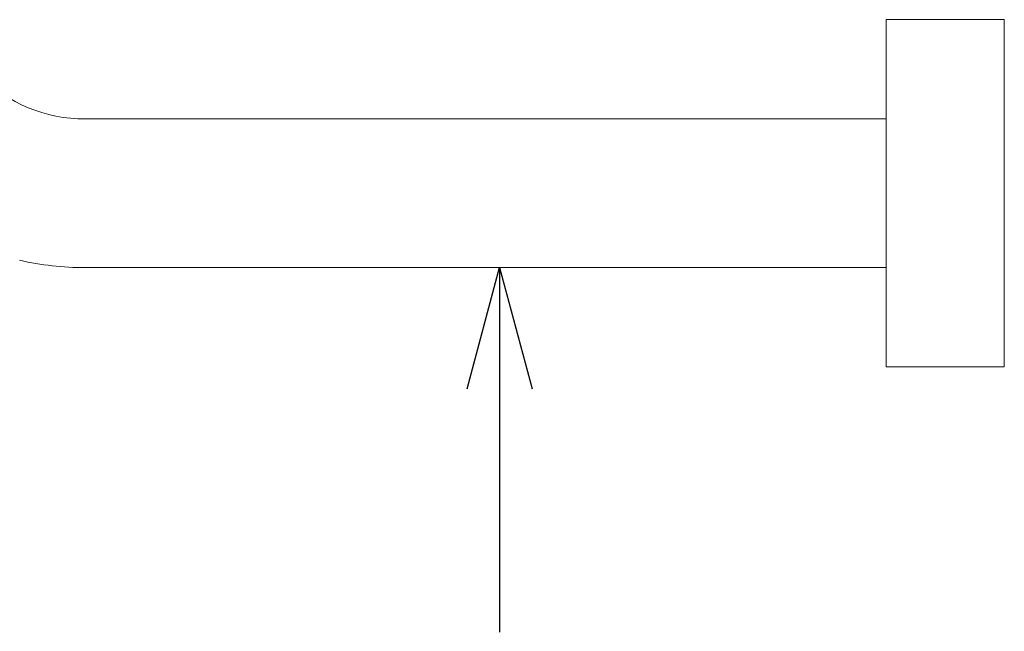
# Model space of a CAD drawing. Header units: metres. Extents: x -138 to 797, y -50 to 519.
# Tile 244 of 256: x 95 to 107, y 358 to 365. Entities that reach past the tile are written whole.
import ezdxf
from ezdxf import colors
from ezdxf.entities.mleader import LeaderData, LeaderLine
from ezdxf.enums import TextEntityAlignment as Align
from ezdxf.math import Vec2, Vec3

# ---------------------------------------------------------------- set-up
doc = ezdxf.new("R2010")
doc.units = ezdxf.units.M
doc.header["$MEASUREMENT"] = 0
for name, color, linetype, lineweight in [('B_ANNO_DIM', 7, 'Continuous', 18), ('B_ANNO_TEXT', 7, 'Continuous', 18), ('B_DETAIL', 7, 'Continuous', 18)]:
    doc.layers.add(name, color=color, linetype=linetype, lineweight=lineweight)
doc.styles.add('Annotative', font='calibri.ttf', dxfattribs={"height": 0.0625})
doc.styles.get("Standard").update_dxf_attribs({"font": 'calibri.ttf'})

# ---------------------------------------------------------------- blocks, each defined once
blk = doc.blocks.new('_Open30')
at = {"color": 0, "linetype": 'ByBlock', "lineweight": -2}
for p, q in [((-1, 0.2679), (0, 0)), ((0, 0), (-1, -0.2679)), ((0, 0), (-1, 0))]:
    blk.add_line(p, q, dxfattribs=at)
blk = doc.blocks.new('*U5621')
at = {"layer": 'B_DETAIL'}
blk.add_line((208.2437, 95.2822), (218.1417, 95.2822), dxfattribs=at)
at = {"layer": 'B_DETAIL', "flags": 128}
blk.add_lwpolyline([(218.1417, 94.0545), (219.602, 94.0545), (219.602, 98.3468), (218.1417, 98.3468)], close=True, dxfattribs=at)
blk.add_lwpolyline([(208.2437, 97.1191), (218.1417, 97.1191)], dxfattribs=at)
at = {"layer": 'B_DETAIL'}
for radius, start in [(1.8369, 225), (3.6739, 257.28821)]:
    blk.add_arc((208.2438, 98.956), radius, start, 270, dxfattribs=at)
at = {"layer": 'B_ANNO_TEXT', "style": 'Annotative'}
blk.add_attdef('DIM8', text='', height=1.5, dxfattribs=at).set_placement((182.277, 126.1044), align=Align.MIDDLE_CENTER)
blk.add_attdef('DIM10', text='', height=1.5, rotation=300, dxfattribs=at).set_placement((32.2459, 105.4056), align=Align.MIDDLE_CENTER)
at = {"layer": 'B_ANNO_DIM'}
ml = blk.add_multileader_mtext('Standard', dxfattribs=at)
ml.set_content('', color=256)
ml.set_leader_properties()
ml.set_arrow_properties(name='OPEN30')
ml.build(insert=Vec2(0, 0))
ml.multileader.update_dxf_attribs({"text_right_attachment_type": 3, "dogleg_length": 0.0625, "arrow_head_size": 1.5, "scale": 24})
ctx = ml.context
ctx.base_point, ctx.scale, ctx.char_height, ctx.arrow_head_size, ctx.landing_gap_size, ctx.plane_origin, ctx.plane_x_axis, ctx.plane_y_axis = Vec3(213.3667, 89.2764), 24, 1.5, 1.5, 0.75, Vec3(213.3667, 95.7543), Vec3(0, 1), Vec3(-1, 0)
ctx.right_attachment = 3
notes = []
notes.append((ctx, [(0, (1, 1, 0), (213.3667, 92.2764), (0, -1), 1.5, [(0, [(213.3667, 95.2822), (213.3667, 92.2764), (213.3667, 92.2764)], 0, [])])]))
ctx.mtext.insert, ctx.mtext.text_direction, ctx.mtext.rotation, ctx.mtext.flow_direction = Vec3(212.6167, 90.0264), Vec3(0, 1), 1.5707963, 5
for ctx, leaders in notes:
    for number, flags, end, landing, length, lines in leaders:
        leader = LeaderData()
        leader.index, (leader.has_last_leader_line, leader.has_dogleg_vector, leader.attachment_direction) = number, flags
        leader.last_leader_point, leader.dogleg_vector, leader.dogleg_length = Vec3(end), Vec3(landing), length
        for number, points, colour, breaks in lines:
            line = LeaderLine()
            line.index, line.vertices, line.color, line.breaks = number, Vec3.list(points), colors.encode_raw_color(colour), breaks
            leader.lines.append(line)
        ctx.leaders.append(leader)

msp = doc.modelspace()

# ---------------------------------------------------------------- block references
msp.add_blockref('*U5621', (-112.829, 266.839))

doc.saveas('drawing.dxf')
